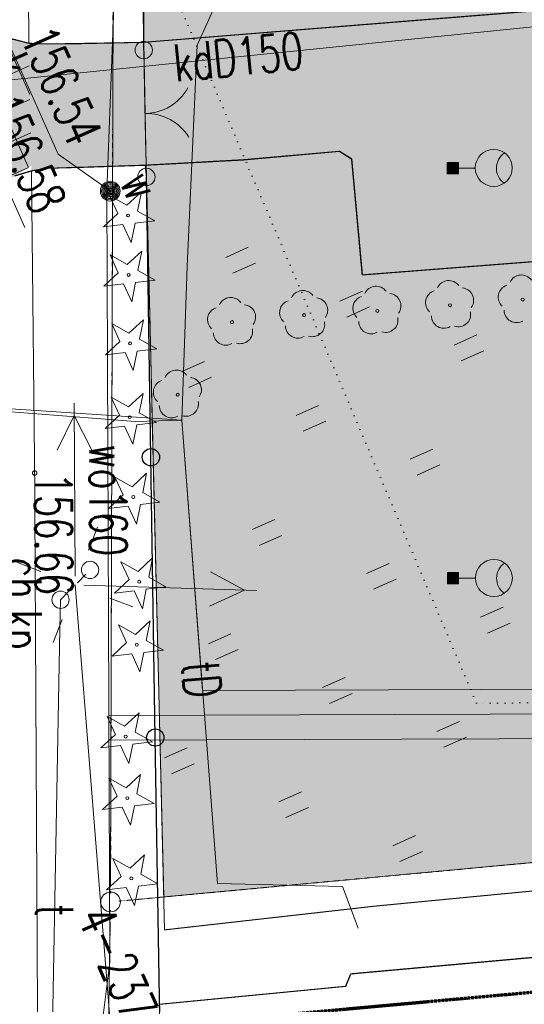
# Model space of a CAD drawing. Header units: metres. Extents: x 8472212 to 8494180, y 5728195 to 5779639.
# Tile 99 of 106: x 8480633 to 8482675, y 5763011 to 5766995. Entities that reach past the tile are written whole.
import ezdxf
from ezdxf.enums import TextEntityAlignment as Align

# ---------------------------------------------------------------- set-up
doc = ezdxf.new("R2010")
doc.units = ezdxf.units.M
doc.header["$MEASUREMENT"] = 0
for name, pattern in [('2', [3, 2, -1]), ('2_1', [0]), ('2_14', [0]), ('2_KTCR02', [3, 2, -1]), ('2_KTJZ01', [4, 3, -1]), ('2_KTKR01', [0]), ('2_KTPL01', [4, 3, -1]), ('2_PTTU', [2.1, 1.4, -0.7]), ('4_1', [0]), ('4_SUPE_01', [0]), ('4_SUPK_01', [0]), ('4_SUPT_01', [0]), ('4_SUPW_01', [0]), ('4_SUSM03_02', [0]), ('ACAD_ISO07W100', [3, 0, -3]), ('GDE', [0]), ('GUZ', [1.4, 0.7, -0.7])]:
    doc.linetypes.add(name, pattern=pattern)
doc.layers.get('0').update_dxf_attribs({"color": 250, "linetype": 'CONTINUOUS'})
for name, color, linetype, lineweight in [('!opisy', 255, 'CONTINUOUS', 9), ('Dzialki', 7, 'GDE', 18), ('KTCR_E_T_1', 7, 'CONTINUOUS', 15), ('KTCR_L_1', 7, '2_KTCR02', 18), ('KTJZ_L_0', 7, '2_KTJZ01', 18), ('KTKR_L_0', 7, '2_KTKR01', 25), ('KTOK_L_1', 7, '2_1', 18), ('KTOK_L_4', 7, 'CONTINUOUS', 25), ('KTPL_L_0', 7, '2_KTPL01', 18), ('Numery_punktow', 7, 'CONTINUOUS', 15), ('PTTU_L_2', 7, '2_PTTU', 18), ('ROBOCZA_L_0', 3, '2', 70), ('RTPW_T_1', 7, 'CONTINUOUS', 15), ('SUPE_L_3', 1, '4_SUPE_01', 18), ('SUPK_E_T_0', 34, 'CONTINUOUS', 15), ('SUPK_L_0', 34, '4_SUPK_01', 18), ('SUPT_E_T_0', 30, 'CONTINUOUS', 15), ('SUPT_L_0', 30, '4_SUPT_01', 18), ('SUPW_E_T_0', 5, 'CONTINUOUS', 15), ('SUPW_L_0', 5, '4_SUPW_01', 18), ('SUSM_L_4', 7, 'CONTINUOUS', 18), ('SUTK_T_0', 7, 'CONTINUOUS', 18), ('SUTW_T_0', 5, 'CONTINUOUS', 18), ('SUUK_E_T_9', 34, 'CONTINUOUS', 15), ('SUUW_E_T_5', 7, 'CONTINUOUS', 15), ('Uzytki', 7, 'GUZ', 18)]:
    doc.layers.add(name, color=color, linetype=linetype, lineweight=lineweight)
for name, color, linetype, lineweight, true_color in [('!slupy oswietleniowe', 20, 'CONTINUOUS', 15, 0xff2e2e), ('000 PZT PŁYTY CHODNIKOWE', 9, 'CONTINUOUS', 9, 0xc0c0c3), ('000 PZT TERENY ZIELONE PLANOWANE TRAWNIKI', 106, 'CONTINUOUS', 9, 0x008a22), ('000 PZT TRASA PRZYŁACZA ENERGETYCZBEGO', 1, 'ACAD_ISO07W100', 20, 0xff000d), ('000 PZT TRASA PRZYŁACZA TELETECHNICZNEGO', 2, 'ŚLADY', 20, 0xffff1a), ('000 PZT TRASA PRZYŁACZA WODOCIAGOWEGO', 162, 'ZYGZAK', 20, 0x121ddd)]:
    doc.layers.add(name, color=color, linetype=linetype, lineweight=lineweight, true_color=true_color)
doc.styles.get("Standard").update_dxf_attribs({"font": 'Simplex.SHX', "width": 0.75})
doc.linetypes.add('ZYGZAK', pattern='A,0.0001,-0.2,[131,ltypeshp.shx,S=0.2,R=0,X=-0.2,Y=0],-0.4,[131,ltypeshp.shx,S=0.2,R=180,X=0.2,Y=0],-0.2', length=0.8001)
doc.linetypes.add('ŚLADY', pattern='A,0.15,[130,ltypeshp.shx,S=0.25,R=0,X=0,Y=0],0.15', length=0.3)

# ---------------------------------------------------------------- blocks, each defined once
blk = doc.blocks.new('asdawqddasdasd')
at = {"color": 252, "linetype": 'Continuous', "true_color": 0x939592}
for p, q in [((8439818.2, 5725508.7), (8439792.6, 5725584.5)), ((8439792.6, 5725584.5), (8439857.9, 5725538.3)), ((8439857.9, 5725538.3), (8439922, 5725586.1)), ((8439922, 5725586.1), (8439898.2, 5725509.7)), ((8439754.1, 5725460.9), (8439818.2, 5725508.7)), ((8439898.2, 5725509.7), (8439963.5, 5725463.5)), ((8440038.7, 5725412.7), (8440013, 5725488.5)), ((8440013, 5725488.5), (8440078.3, 5725442.2)), ((8440078.3, 5725442.2), (8440142.4, 5725490.1)), ((8440142.4, 5725490.1), (8440118.7, 5725413.7)), ((8439834.1, 5725461.9), (8439754.1, 5725460.9)), ((8439859.8, 5725386.1), (8439834.1, 5725461.9)), ((8439883.5, 5725462.5), (8439859.8, 5725386.1)), ((8439963.5, 5725463.5), (8439883.5, 5725462.5)), ((8439974.5, 5725364.9), (8440038.7, 5725412.7)), ((8440118.7, 5725413.7), (8440184, 5725367.5)), ((8440054.5, 5725365.8), (8439974.5, 5725364.9)), ((8440080.2, 5725290.1), (8440054.5, 5725365.8)), ((8440104, 5725366.5), (8440080.2, 5725290.1)), ((8440184, 5725367.5), (8440104, 5725366.5)), ((8440294.7, 5725305.7), (8440269.1, 5725381.5)), ((8440269.1, 5725381.5), (8440334.4, 5725335.3)), ((8440334.4, 5725335.3), (8440398.5, 5725383.1)), ((8440398.5, 5725383.1), (8440374.7, 5725306.7)), ((8440230.6, 5725257.9), (8440294.7, 5725305.7)), ((8440374.7, 5725306.7), (8440440, 5725260.5)), ((8440310.6, 5725258.9), (8440230.6, 5725257.9)), ((8440336.3, 5725183.1), (8440310.6, 5725258.9)), ((8440360, 5725259.5), (8440336.3, 5725183.1)), ((8440440, 5725260.5), (8440360, 5725259.5)), ((8440566.5, 5725183.1), (8440540.8, 5725258.8)), ((8440540.8, 5725258.8), (8440606.1, 5725212.6)), ((8440606.1, 5725212.6), (8440670.3, 5725260.4)), ((8440670.3, 5725260.4), (8440646.5, 5725184)), ((8440502.4, 5725135.2), (8440566.5, 5725183.1)), ((8440646.5, 5725184), (8440711.8, 5725137.8)), ((8440582.4, 5725136.2), (8440502.4, 5725135.2)), ((8440608, 5725060.4), (8440582.4, 5725136.2)), ((8440631.8, 5725136.8), (8440608, 5725060.4)), ((8440711.8, 5725137.8), (8440631.8, 5725136.8)), ((8440867.5, 5725064.8), (8440841.9, 5725140.6)), ((8440841.9, 5725140.6), (8440907.2, 5725094.4)), ((8440907.2, 5725094.4), (8440971.3, 5725142.2)), ((8440971.3, 5725142.2), (8440947.5, 5725065.8)), ((8440803.4, 5725017), (8440867.5, 5725064.8)), ((8440947.5, 5725065.8), (8441012.8, 5725019.6)), ((8440883.4, 5725018), (8440803.4, 5725017)), ((8440909, 5724942.2), (8440883.4, 5725018)), ((8440932.8, 5725018.6), (8440909, 5724942.2)), ((8441012.8, 5725019.6), (8440932.8, 5725018.6)), ((8441190.2, 5724947.3), (8441164.6, 5725023.1)), ((8441164.6, 5725023.1), (8441229.9, 5724976.9)), ((8441229.9, 5724976.9), (8441294, 5725024.7)), ((8441294, 5725024.7), (8441270.2, 5724948.3)), ((8441126.1, 5724899.5), (8441190.2, 5724947.3)), ((8441270.2, 5724948.3), (8441335.6, 5724902.1)), ((8441206.1, 5724900.5), (8441126.1, 5724899.5)), ((8441231.8, 5724824.7), (8441206.1, 5724900.5)), ((8441255.6, 5724901.1), (8441231.8, 5724824.7)), ((8441335.6, 5724902.1), (8441255.6, 5724901.1)), ((8441419.3, 5724834.7), (8441393.6, 5724910.5)), ((8441393.6, 5724910.5), (8441458.9, 5724864.2)), ((8441458.9, 5724864.2), (8441523, 5724912.1)), ((8441523, 5724912.1), (8441499.3, 5724835.7)), ((8441030.7, 5724799.5), (8440960, 5724870.2)), ((8441242.8, 5724799.5), (8441313.5, 5724870.2)), ((8441355.1, 5724786.8), (8441419.3, 5724834.7)), ((8441499.3, 5724835.7), (8441564.6, 5724789.4)), ((8441435.1, 5724787.8), (8441355.1, 5724786.8)), ((8441460.8, 5724712.1), (8441435.1, 5724787.8)), ((8441484.6, 5724788.5), (8441460.8, 5724712.1)), ((8441564.6, 5724789.4), (8441484.6, 5724788.5)), ((8441740.4, 5724642.4), (8441714.8, 5724718.2)), ((8441714.8, 5724718.2), (8441780.1, 5724672)), ((8441780.1, 5724672), (8441844.2, 5724719.8)), ((8441844.2, 5724719.8), (8441820.5, 5724643.4)), ((8441676.3, 5724594.6), (8441740.4, 5724642.4)), ((8441820.5, 5724643.4), (8441885.8, 5724597.2)), ((8441970.9, 5724547), (8441945.2, 5724622.8)), ((8441945.2, 5724622.8), (8442010.6, 5724576.6)), ((8442010.6, 5724576.6), (8442074.7, 5724624.4)), ((8442074.7, 5724624.4), (8442050.9, 5724548)), ((8441030.7, 5724587.4), (8440960, 5724516.6)), ((8441242.8, 5724587.4), (8441313.5, 5724516.6)), ((8441756.3, 5724595.6), (8441676.3, 5724594.6)), ((8441782, 5724519.8), (8441756.3, 5724595.6)), ((8441805.8, 5724596.2), (8441782, 5724519.8)), ((8441885.8, 5724597.2), (8441805.8, 5724596.2)), ((8441906.8, 5724499.2), (8441970.9, 5724547)), ((8442050.9, 5724548), (8442116.2, 5724501.8)), ((8441986.8, 5724500.2), (8441906.8, 5724499.2)), ((8442012.4, 5724424.4), (8441986.8, 5724500.2)), ((8442036.2, 5724500.8), (8442012.4, 5724424.4)), ((8442116.2, 5724501.8), (8442036.2, 5724500.8)), ((8442274.3, 5724429.5), (8442248.7, 5724505.3)), ((8442248.7, 5724505.3), (8442314, 5724459.1)), ((8442314, 5724459.1), (8442378.1, 5724506.9)), ((8442378.1, 5724506.9), (8442354.3, 5724430.5)), ((8442210.2, 5724381.7), (8442274.3, 5724429.5)), ((8442354.3, 5724430.5), (8442419.7, 5724384.3)), ((8442290.2, 5724382.7), (8442210.2, 5724381.7)), ((8442315.9, 5724306.9), (8442290.2, 5724382.7)), ((8442339.7, 5724383.3), (8442315.9, 5724306.9)), ((8442419.7, 5724384.3), (8442339.7, 5724383.3))]:
    blk.add_line(p, q, dxfattribs=at)
at = {"color": 40, "linetype": 'Continuous', "true_color": 0xffbf11}
for centre in [(8440818.9, 5726816.9), (8440720.1, 5726538.9), (8440621.3, 5726260.9), (8440516.5, 5725983), (8440423.7, 5725705)]:
    blk.add_circle(centre, 6, dxfattribs=at)
at = {"color": 252, "linetype": 'Continuous', "true_color": 0x939592}
for centre, radius in [((8439739.1, 5725470.7), 40), ((8439739.1, 5725470.7), 35), ((8439739.1, 5725470.7), 30), ((8439739.1, 5725470.7), 25), ((8439739.1, 5725470.7), 20), ((8439739.1, 5725470.7), 15), ((8439739.1, 5725470.7), 12.5), ((8439739.1, 5725470.7), 10), ((8439858.4, 5725496.2), 6), ((8439739.1, 5725470.7), 5), ((8439739.1, 5725470.7), 1.43), ((8440078.8, 5725400.2), 6), ((8440602.9, 5725385), 6), ((8440334.9, 5725293.2), 6), ((8440606.7, 5725170.6), 6), ((8440907.7, 5725052.3), 6), ((8441230.4, 5724934.8), 6), ((8441459.4, 5724822.2), 6), ((8440656.4, 5724727.1), 9), ((8441780.6, 5724629.9), 6), ((8442011.1, 5724534.5), 6), ((8442314.5, 5724417), 6), ((8442367.1, 5724301.7), 40)]:
    blk.add_circle(centre, radius, dxfattribs=at)
at = {"color": 40, "linetype": 'Continuous', "true_color": 0xffbf11}
for centre, start, end in [((8440771.4, 5726832.3), 102.1445, 221.86), ((8440789.5, 5726776.4), 174.1482, 293.8542), ((8440848.3, 5726776.4), 246.1458, 5.8518), ((8440720.1, 5726588.9), 30.1401, 149.8599), ((8440672.6, 5726554.4), 102.1445, 221.86), ((8440767.7, 5726554.4), 318.14, 77.8555), ((8440690.7, 5726498.5), 174.1482, 293.8542), ((8440749.5, 5726498.5), 246.1458, 5.8518), ((8440621.3, 5726310.9), 30.1401, 149.8599), ((8440573.8, 5726276.4), 102.1445, 221.86), ((8440668.9, 5726276.4), 318.14, 77.8555), ((8440591.9, 5726220.5), 174.1482, 293.8542), ((8440650.7, 5726220.5), 246.1458, 5.8518), ((8440516.5, 5726033), 30.1401, 149.8599), ((8440469, 5725998.4), 102.1445, 221.86), ((8440564.1, 5725998.4), 318.14, 77.8555), ((8440487.1, 5725942.5), 174.1482, 293.8542), ((8440545.9, 5725942.5), 246.1458, 5.8518), ((8440423.7, 5725755), 30.1401, 149.8599), ((8440376.2, 5725720.4), 102.1445, 221.86), ((8440471.3, 5725720.4), 318.14, 77.8555), ((8440394.3, 5725664.5), 174.1482, 293.8542), ((8440453.1, 5725664.5), 246.1458, 5.8518)]:
    blk.add_arc(centre, 50, start, end, dxfattribs=at)
at = {"color": 252, "linetype": 'Continuous', "true_color": 0x939592}
for centre, start, end in [((8440602.9, 5725435), 30.1401, 149.8599), ((8440555.3, 5725400.4), 102.1445, 221.86), ((8440650.4, 5725400.4), 318.14, 77.8555), ((8440573.5, 5725344.5), 174.1482, 293.8542), ((8440632.3, 5725344.5), 246.1458, 5.8518)]:
    blk.add_arc(centre, 50, start, end, dxfattribs=at)
at = {"layer": 'Dzialki', "color": 252, "true_color": 0x939592, "transparency": 33554559}
for p, q in [((8442392.7, 5724377.5), (8445092.7, 5732367.5)), ((8430948.3, 5729423.2), (8442294.1, 5724334.5)), ((8442439.6, 5724268), (8443171.5, 5723927.5))]:
    blk.add_line(p, q, dxfattribs=at)
at = {"layer": 'KTCR_L_1', "color": 252, "linetype": '2_KTCR02', "true_color": 0x939592, "transparency": 33554559}
for p, q in [((8436130, 5726700.9), (8439058.1, 5725412.7)), ((8439011.1, 5725353.7), (8439058.1, 5725412.7)), ((8439534.1, 5725212.7), (8439525.1, 5725143.7)), ((8440656.4, 5724727.1), (8439534.1, 5725212.7)), ((8442676.1, 5723840.7), (8440656.4, 5724727.1))]:
    blk.add_line(p, q, dxfattribs=at)
at = {"layer": 'KTJZ_L_0', "color": 252, "linetype": '2_KTJZ01', "true_color": 0x939592, "transparency": 33554559}
for p, q in [((8439243.9, 5725838.8), (8440348.1, 5728977.7)), ((8440463.1, 5726263.7), (8441219.1, 5728390.7)), ((8439969.1, 5726383.7), (8440016.1, 5726415.7)), ((8440016.1, 5726415.7), (8440463.1, 5726263.7)), ((8439842.1, 5726014.7), (8439969.1, 5726383.7)), ((8439700.4, 5725642.3), (8439842.1, 5726014.7)), ((8439146.1, 5725608.7), (8439243.9, 5725838.8)), ((8439606.1, 5725410.7), (8439700.4, 5725642.3)), ((8439092.1, 5725481.7), (8439146.1, 5725608.7)), ((8439058.1, 5725412.7), (8439092.1, 5725481.7)), ((8439011.1, 5725353.7), (8439058.1, 5725412.7)), ((8439549.1, 5725270.7), (8439606.1, 5725410.7)), ((8439534.1, 5725212.7), (8439549.1, 5725270.7)), ((8439534.1, 5725212.7), (8439525.1, 5725143.7))]:
    blk.add_line(p, q, dxfattribs=at)
at = {"layer": 'KTKR_L_0', "color": 252, "linetype": '2_KTKR01', "true_color": 0x939592, "transparency": 33554559}
for p, q in [((8439243.9, 5725838.8), (8440348.1, 5728977.7)), ((8440463.1, 5726263.7), (8441219.1, 5728390.7)), ((8443028.1, 5725071.7), (8444084.1, 5728166.7)), ((8439969.1, 5726383.7), (8440016.1, 5726415.7)), ((8440016.1, 5726415.7), (8440463.1, 5726263.7)), ((8439842.1, 5726014.7), (8439969.1, 5726383.7)), ((8439700.4, 5725642.3), (8439842.1, 5726014.7)), ((8439146.1, 5725608.7), (8439243.9, 5725838.8)), ((8439606.1, 5725410.7), (8439700.4, 5725642.3)), ((8439092.1, 5725481.7), (8439146.1, 5725608.7)), ((8439092.1, 5725481.7), (8439146.1, 5725608.7)), ((8439058.1, 5725412.7), (8439092.1, 5725481.7)), ((8439011.1, 5725353.7), (8439058.1, 5725412.7)), ((8439549.1, 5725270.7), (8439606.1, 5725410.7)), ((8439549.1, 5725270.7), (8439606.1, 5725410.7)), ((8439534.1, 5725212.7), (8439549.1, 5725270.7)), ((8439525.1, 5725143.7), (8439534.1, 5725212.7)), ((8443066.1, 5725032.7), (8443028.1, 5725071.7)), ((8442826.1, 5724314.7), (8443066.1, 5725032.7))]:
    blk.add_line(p, q, dxfattribs=at)
at = {"layer": 'KTOK_L_1', "color": 252, "true_color": 0x939592, "transparency": 33554559}
for p, q in [((8439272.6, 5725826.4), (8439417.2, 5725765.7)), ((8439417.2, 5725765.7), (8439601.6, 5725688.2)), ((8439601.6, 5725688.2), (8439746.1, 5725627.6))]:
    blk.add_line(p, q, dxfattribs=at)
for centre in [(8439272.6, 5725826.4), (8439746.1, 5725627.6)]:
    blk.add_circle(centre, 35, dxfattribs=at)
for centre, start, end in [((8439325.7, 5725806), 336.7125, 37.228), ((8439694.4, 5725651.2), 97.2227, 157.7383)]:
    blk.add_arc(centre, 200, start, end, dxfattribs=at)
at = {"layer": 'KTOK_L_4', "color": 252, "true_color": 0x939592, "transparency": 33554559}
for p, q in [((8439272.6, 5725826.4), (8438357, 5726227.5)), ((8440789.6, 5725182.7), (8439746.1, 5725627.6)), ((8441833, 5724737.8), (8440789.6, 5725182.7)), ((8442876.5, 5724292.9), (8441833, 5724737.8))]:
    blk.add_line(p, q, dxfattribs=at)
for centre in [(8440789.6, 5725182.7), (8441833, 5724737.8)]:
    blk.add_circle(centre, 35, dxfattribs=at)
at = {"layer": 'KTPL_L_0', "color": 252, "linetype": '2_KTPL01', "true_color": 0x939592, "transparency": 33554559}
for p, q in [((8444084.1, 5728166.7), (8443028.1, 5725071.7)), ((8443028.1, 5725071.7), (8443066.1, 5725032.7)), ((8443066.1, 5725032.7), (8442826.1, 5724314.7)), ((8442826.1, 5724314.7), (8443266, 5724141))]:
    blk.add_line(p, q, dxfattribs=at)
at = {"layer": 'PTTU_L_2', "color": 252, "linetype": '2_PTTU', "true_color": 0x939592, "transparency": 33554559}
for p, q in [((8439243.9, 5725838.8), (8440348.1, 5728977.7)), ((8441219.1, 5728390.7), (8440463.1, 5726263.7)), ((8435030.2, 5727691.8), (8439243.9, 5725838.8)), ((8442818.2, 5725273.3), (8443359, 5726888.4)), ((8440016.1, 5726415.7), (8439969.1, 5726383.7)), ((8440463.1, 5726263.7), (8440016.1, 5726415.7)), ((8439969.1, 5726383.7), (8439842.1, 5726014.7)), ((8439842.1, 5726014.7), (8439700.4, 5725642.3)), ((8439700.4, 5725642.3), (8439746.1, 5725627.6)), ((8442559.4, 5724455.5), (8442818.2, 5725273.3))]:
    blk.add_line(p, q, dxfattribs=at)
at = {"layer": 'PTTU_L_2', "color": 252, "linetype": 'Continuous', "true_color": 0x939592}
for p, q in [((8440874, 5726488.4), (8440874, 5726588.4)), ((8440944, 5726488.4), (8440944, 5726588.4)), ((8440524, 5726138.4), (8440524, 5726238.4)), ((8440594, 5726138.4), (8440594, 5726238.4)), ((8441224, 5726138.4), (8441224, 5726238.4)), ((8441294, 5726138.4), (8441294, 5726238.4)), ((8441924, 5726138.4), (8441924, 5726238.4)), ((8441994, 5726138.4), (8441994, 5726238.4)), ((8440174, 5725788.4), (8440174, 5725888.4)), ((8440244, 5725788.4), (8440244, 5725888.4)), ((8440874, 5725788.4), (8440874, 5725888.4)), ((8440944, 5725788.4), (8440944, 5725888.4)), ((8441574, 5725788.4), (8441574, 5725888.4)), ((8441644, 5725788.4), (8441644, 5725888.4)), ((8442274, 5725788.4), (8442274, 5725888.4)), ((8442344, 5725788.4), (8442344, 5725888.4)), ((8440524, 5725438.4), (8440524, 5725538.4)), ((8440594, 5725438.4), (8440594, 5725538.4)), ((8441224, 5725438.4), (8441224, 5725538.4)), ((8441294, 5725438.4), (8441294, 5725538.4)), ((8441924, 5725438.4), (8441924, 5725538.4)), ((8441994, 5725438.4), (8441994, 5725538.4)), ((8442624, 5725438.4), (8442624, 5725538.4)), ((8442694, 5725438.4), (8442694, 5725538.4)), ((8441574, 5725088.4), (8441574, 5725188.4)), ((8441644, 5725088.4), (8441644, 5725188.4)), ((8442274, 5725088.4), (8442274, 5725188.4)), ((8442344, 5725088.4), (8442344, 5725188.4)), ((8441924, 5724738.4), (8441924, 5724838.4)), ((8441994, 5724738.4), (8441994, 5724838.4))]:
    blk.add_line(p, q, dxfattribs=at)
at = {"layer": 'PTTU_L_2', "color": 252, "linetype": '2_14', "true_color": 0x939592, "transparency": 33554559}
blk.add_line((8439746.1, 5725627.6), (8442559.4, 5724455.5), dxfattribs=at)
at = {"layer": 'ROBOCZA_L_0', "color": 252, "linetype": '2', "true_color": 0x939592, "transparency": 33554559}
blk.add_line((8443641.5, 5726432.6), (8442174.2, 5722128.5), dxfattribs=at)
at = {"layer": 'SUPE_L_3', "color": 252, "linetype": '4_SUPE_01', "true_color": 0x939592, "transparency": 33554559}
for p, q in [((8441152, 5724724.9), (8441456.7, 5725355.1)), ((8441311, 5725214.6), (8441434.9, 5725310.1)), ((8441437, 5725153.6), (8441434.9, 5725310.1)), ((8440463.3, 5724987.9), (8441104.7, 5724707.4)), ((8440509.1, 5724967.9), (8440665.5, 5724975.9)), ((8440509.1, 5724967.9), (8440609.4, 5724847.7)), ((8441136.8, 5724693.4), (8443189.5, 5723968.1))]:
    blk.add_line(p, q, dxfattribs=at)
at = {"layer": 'SUPK_L_0', "color": 252, "linetype": '4_SUPK_01', "true_color": 0x939592, "transparency": 33554559}
blk.add_line((8440492.6, 5729322), (8439144.3, 5725227.8), dxfattribs=at)
at = {"layer": 'SUPK_L_0', "color": 252, "linetype": '4_1', "true_color": 0x939592, "transparency": 33554559}
blk.add_line((8440492.6, 5729322), (8439144.3, 5725227.8), dxfattribs=at)
at = {"layer": 'SUPT_L_0', "color": 252, "linetype": '4_SUPT_01', "true_color": 0x939592, "transparency": 33554559}
for p, q in [((8438466.7, 5727015.4), (8439342.9, 5726031.8)), ((8439342.9, 5726031.8), (8440145, 5725631)), ((8440145, 5725631), (8440703.6, 5725357.9)), ((8440703.6, 5725357.9), (8440631.7, 5725184.8)), ((8440703.6, 5725357.9), (8442474.5, 5724727.5)), ((8439865.8, 5723770), (8440631.7, 5725184.8)), ((8442474.5, 5724727.5), (8442691.9, 5725185.3)), ((8442691.9, 5725185.3), (8442871.5, 5725173.9)), ((8441273.9, 5724563.2), (8441167.5, 5724614.1)), ((8443079.7, 5723720.2), (8441273.9, 5724563.2))]:
    blk.add_line(p, q, dxfattribs=at)
at = {"layer": 'SUPW_L_0', "color": 252, "linetype": '4_SUPW_01', "true_color": 0x939592, "transparency": 33554559}
for p, q in [((8438505.1, 5726060.7), (8439733.1, 5725458.7)), ((8439733.1, 5725458.7), (8439739.1, 5725470.7)), ((8439733.1, 5725458.7), (8442589.1, 5724199.7)), ((8442589.1, 5724199.7), (8443142.9, 5723862.9))]:
    blk.add_line(p, q, dxfattribs=at)
at = {"layer": 'SUPW_L_0', "color": 252, "linetype": '4_1', "true_color": 0x939592, "transparency": 33554559}
for p, q in [((8439733.1, 5725458.7), (8438505.1, 5726060.7)), ((8439733.1, 5725458.7), (8439739.1, 5725470.7)), ((8442589.1, 5724199.7), (8439733.1, 5725458.7)), ((8443142.9, 5723862.9), (8442589.1, 5724199.7))]:
    blk.add_line(p, q, dxfattribs=at)
at = {"layer": 'SUSM_L_4', "color": 252, "linetype": '4_SUSM03_02', "true_color": 0x939592, "transparency": 33554559}
for p, q in [((8441114.8, 5724750.1), (8441132.4, 5724704.7)), ((8441149.9, 5724659.4), (8441167.5, 5724614.1))]:
    blk.add_line(p, q, dxfattribs=at)
for centre in [(8441106, 5724772.7), (8441167.5, 5724614.1)]:
    blk.add_circle(centre, 35, dxfattribs=at)
at = {"layer": 'SUTK_T_0', "color": 252, "linetype": 'Continuous', "true_color": 0x939592, "transparency": 33554559}
blk.add_line((8439212.2, 5725094.2), (8439733.3, 5725094.2), dxfattribs=at)
at = {"layer": 'SUTW_T_0', "color": 252, "linetype": 'Continuous', "true_color": 0x939592, "transparency": 33554559}
for p in [(8439739.1, 5725471.4), (8438990, 5725339.1)]:
    blk.add_line(p, (8439516.6, 5725339.1), dxfattribs=at)
at = {"layer": 'Uzytki', "color": 252, "true_color": 0x939592, "transparency": 33554559}
for p, q in [((8442378, 5724333.9), (8445092.7, 5732367.5)), ((8430948.3, 5729423.2), (8442336.1, 5724315.6)), ((8442397.9, 5724287.4), (8443171.5, 5723927.5))]:
    blk.add_line(p, q, dxfattribs=at)
at = {"layer": 'KTCR_E_T_1', "color": 252, "true_color": 0x939592, "transparency": 33554559, "width": 0.7}
blk.add_text('ch.kp.', height=150, rotation=336.3114, dxfattribs=at).set_placement((8441131, 5724437.9), align=Align.MIDDLE)
at = {"layer": 'Numery_punktow', "color": 252, "true_color": 0x939592, "transparency": 33554559, "width": 0.7}
blk.add_text('4-237', height=150, dxfattribs=at).set_placement((8442367.1, 5724301.7), align=Align.TOP_LEFT)
at = {"layer": 'RTPW_T_1', "color": 252, "true_color": 0x939592, "transparency": 33554559, "width": 0.7}
blk.add_text('156.66', height=150, rotation=336.5612, dxfattribs=at).set_placement((8440656.1, 5724726.7))
at = {"layer": 'SUPK_E_T_0', "color": 252, "true_color": 0x939592, "transparency": 33554559, "width": 0.7}
blk.add_text('kdD150', height=150, rotation=71.7726, dxfattribs=at).set_placement((8439452.8, 5726164.7), align=Align.MIDDLE)
at = {"layer": 'SUPT_E_T_0', "color": 252, "true_color": 0x939592, "transparency": 33554559, "width": 0.7}
for s, rotation, p in [('tD', 340.4073, (8441694.9, 5725005.1)), ('t', 334.9738, (8442307.4, 5724080.7))]:
    blk.add_text(s, height=150, rotation=rotation, dxfattribs=at).set_placement(p, align=Align.MIDDLE)
at = {"layer": 'SUPW_E_T_0', "color": 252, "true_color": 0x939592, "transparency": 33554559, "width": 0.7}
blk.add_text('wo160', height=150, rotation=336.2109, dxfattribs=at).set_placement((8440878, 5724954), align=Align.MIDDLE)
at = {"layer": 'SUTK_T_0', "color": 252, "true_color": 0x939592, "transparency": 33554559, "width": 0.7}
blk.add_text('156.58', height=150, dxfattribs=at).set_placement((8439212.2, 5725144.2))
at = {"layer": 'SUTW_T_0', "color": 252, "true_color": 0x939592, "transparency": 33554559, "width": 0.7}
blk.add_text('156.54', height=150, dxfattribs=at).set_placement((8439516.6, 5725389.1), align=Align.RIGHT)
at = {"layer": 'SUUK_E_T_9', "color": 252, "true_color": 0x939592, "transparency": 33554559, "width": 0.7}
blk.add_text('k', height=150, dxfattribs=at).set_placement((8439073.6, 5725390), align=Align.TOP_LEFT)
at = {"layer": 'SUUW_E_T_5', "color": 252, "true_color": 0x939592, "transparency": 33554559, "width": 0.7}
blk.add_text('w', height=150, dxfattribs=at).set_placement((8439717.3, 5725518.8))
blk = doc.blocks.new('asdadasd')
at = {"layer": '!slupy oswietleniowe', "lineweight": 5}
for points in [[(6452674.7, 5720909.9), (6452669.2, 5720867.4), (6452626.4, 5720873), (6452632, 5720915.5)], [(6452629.7, 5720725.5), (6452646.5, 5720720.9), (6452661.3, 5720712.6), (6452673.7, 5720701.2), (6452683, 5720687.3), (6452669.7, 5720676.2), (6452654.3, 5720668.7), (6452637.6, 5720665.1), (6452620.6, 5720665.6), (6452604.2, 5720670.1), (6452589.4, 5720678.4), (6452577, 5720689.9), (6452567.7, 5720703.9), (6452581, 5720714.9), (6452596.4, 5720722.3), (6452613.1, 5720725.9), (6452621.6, 5720726.2)]]:
    blk.add_hatch(color=256, dxfattribs=at).paths.add_polyline_path(points, flags=0)
for p, q in [((6452632.1, 5720915.6), (6452669.1, 5720867.3)), ((6452647.8, 5720870.1), (6452639.3, 5720806.2))]:
    blk.add_line(p, q, dxfattribs=at)
at = {"layer": '!slupy oswietleniowe', "lineweight": 5, "flags": 128}
blk.add_lwpolyline([(6452674.7, 5720909.9), (6452632, 5720915.5), (6452626.4, 5720873), (6452669.2, 5720867.4), (6452674.7, 5720909.9), (6452626.4, 5720873)], dxfattribs=at)
at = {"layer": '!slupy oswietleniowe', "lineweight": 5}
blk.add_circle((6452631.1, 5720735.7), 71, dxfattribs=at)
blk.add_arc((6452619.5, 5720655.1), 71.1, 26.8875, 136.7316, dxfattribs=at)

msp = doc.modelspace()

# ---------------------------------------------------------------- hatches: boundary and pattern name
at = {"layer": '000 PZT PŁYTY CHODNIKOWE', "linetype": 'Continuous', "transparency": 33554483}
h = msp.add_hatch(color=256, dxfattribs=at)
h.dxf.hatch_style = 1
h.paths.add_polyline_path([(8480669.7, 5766899.7), (8480517.7, 5766939.1), (8480538, 5766317.8), (8480680.2, 5766403.7)])
h.paths.add_polyline_path([(8480388.5, 5769416.1), (8480390.6, 5768451.1, -0.30123), (8480718.6, 5768686.1), (8481126.4, 5768689.1), (8481124.1, 5769189.1), (8480736.1, 5769186.2, -0.326873)])
at = {"layer": '000 PZT PŁYTY CHODNIKOWE', "linetype": 'Continuous'}
h = msp.add_hatch(dxfattribs=at)
h.set_pattern_fill('ANSI37', color=256, scale=1000, angle=-21)
h.set_pattern_definition([(24, (-196420.76, 11198758.33), (-50.8420804, 114.1931822), []), (114, (-196420.76, 11198758.33), (-114.1931822, -50.8420804), [])])
h.paths.add_polyline_path([(8480538, 5766317.8), (8480680.2, 5766403.7), (8480669.7, 5766899.7), (8480517.7, 5766939.1)])
h.paths.add_polyline_path([(8480388.5, 5769416.1), (8480390.6, 5768451.1, -0.30123), (8480718.6, 5768686.1), (8481126.4, 5768689.1), (8481124.1, 5769189.1), (8480736.1, 5769186.2, -0.326873)])
at = {"layer": '000 PZT TERENY ZIELONE PLANOWANE TRAWNIKI', "linetype": 'Continuous', "transparency": 33554483}
h = msp.add_hatch(color=256, dxfattribs=at)
h.dxf.hatch_style = 1
h.paths.add_polyline_path([(8481144.8, 5766406.5), (8481140.3, 5766615.3), (8481134.7, 5766903.2), (8480884.6, 5766899), (8480746.6, 5766896.7), (8480669.7, 5766899.7), (8480680.6, 5766383.5), (8480739.7, 5766393.4), (8480890.8, 5766398.3)], flags=17)
h.paths.add_polyline_path([(8484600.1, 5767390.5), (8484599, 5767889.7, 0.421703), (8483996.4, 5768502.2), (8483900.9, 5768501.8, -0.211412), (8484077.1, 5768190.9, -0.316606), (8483815.2, 5767743, -0.449608), (8483219.9, 5768022.4, -0.312009), (8483365.5, 5768499.4), (8482945.7, 5768497.4), (8482948.1, 5767438.1)])
h.paths.add_polyline_path([(8483593, 5767457.4, -1), (8483588.1, 5767468.4, -1)], flags=16)
h.paths.add_polyline_path([(8484348.7, 5767489.7, -1), (8484353.6, 5767478.7, -1)], flags=16)
h.paths.add_polyline_path([(8484077.1, 5768190.9, 0.211412), (8483900.9, 5768501.8), (8483719.9, 5768501), (8483679.8, 5768411.4, -1.144359), (8483512.3, 5767898.7, -0.87771), (8483679.8, 5768411.4), (8483719.9, 5768501), (8483365.5, 5768499.4, 0.312009), (8483219.9, 5768022.4, 0.449608), (8483815.2, 5767743, 0.316606)], flags=17)
h.paths.add_polyline_path([(8483679.8, 5768411.4), (8483679.8, 5768411.4, 0.87771), (8483512.3, 5767898.7, 1.144359)], flags=16)
h.paths.add_polyline_path([(8484451.2, 5767171.2, 0.107391), (8484600.5, 5767207.8), (8484600.1, 5767390.5), (8484351.3, 5767397.7, -0.285319), (8484298.5, 5767399.2), (8482948.1, 5767438.1), (8482948.6, 5767201.4, 0.414214), (8483048.8, 5767101.6), (8483605.1, 5767102.9)])
h.paths.add_polyline_path([(8484600.8, 5767105.1), (8484600.6, 5767156.7), (8484079.2, 5767103.9)])
h.paths.add_polyline_path([(8484600.6, 5767156.7), (8484600.5, 5767207.8, -0.107391), (8484451.2, 5767171.2), (8483605.1, 5767102.9), (8484079.2, 5767103.9)])
edge = h.paths.add_edge_path()
edge.add_line((8484140.4, 5769519), (8483149.8, 5769545.8))
edge.add_arc((8483143.7, 5769345.9), 200, 88.2715, 180.1302)
edge.add_line((8482943.7, 5769345.4), (8482943.8, 5769297.4))
edge.add_line((8482943.8, 5769297.4), (8484233.4, 5769303.3))
edge.add_line((8484233.4, 5769303.3), (8484236.2, 5769418.3))
edge.add_arc((8484139.3, 5769422), 97, -2.1878, 89.3628)
h.paths.add_polyline_path([(8482745.7, 5768496.5), (8481127.3, 5768489.1), (8481134.7, 5766903.2), (8481140.3, 5766615.3), (8481144.8, 5766406.5), (8481156, 5765937.6), (8481159.1, 5765807.5), (8481169.7, 5765371.2), (8481216.2, 5763445), (8482756.8, 5763588.7), (8482751.3, 5766019.1)])
h.paths.add_polyline_path([(8480516.9, 5766965.2), (8480459.4, 5767020.6), (8480398.1, 5767120.7), (8480409.3, 5766155.7), (8480473.1, 5766247.3), (8480538, 5766317.8)], flags=17)
at = {"layer": '000 PZT TERENY ZIELONE PLANOWANE TRAWNIKI', "linetype": 'Continuous', "transparency": 33554687}
h = msp.add_hatch(dxfattribs=at)
h.set_pattern_fill('GRASS', color=256, scale=100, angle=-66)
h.set_pattern_definition([(24, (-196420.76, 11198758.33), (35.83679495, 93.35804263), [18.75, -122.6713563]), (339, (-196420.76, 11198758.33), (35.836795, 93.35804265), [18.75, -81.25]), (69, (-196420.76, 11198758.33), (-93.35804265, 35.836795), [18.75, -81.25])])
h.paths.add_polyline_path([(8483679.8, 5768411.4), (8483679.8, 5768411.4, 0.87771), (8483512.3, 5767898.7, 1.144359)], flags=16)
h.paths.add_polyline_path([(8484077.1, 5768190.9, 0.211412), (8483900.9, 5768501.8), (8483719.9, 5768501), (8483679.8, 5768411.4, -1.144359), (8483512.3, 5767898.7, -0.87771), (8483679.8, 5768411.4), (8483719.9, 5768501), (8483365.5, 5768499.4, 0.312009), (8483219.9, 5768022.4, 0.449608), (8483815.2, 5767743, 0.316606)], flags=17)
h.paths.add_polyline_path([(8484600.1, 5767390.5), (8484599, 5767889.7, 0.421703), (8483996.4, 5768502.2), (8483900.9, 5768501.8, -0.211412), (8484077.1, 5768190.9, -0.316606), (8483815.2, 5767743, -0.449608), (8483219.9, 5768022.4, -0.312009), (8483365.5, 5768499.4), (8482945.7, 5768497.4), (8482948.1, 5767438.1)])
h.paths.add_polyline_path([(8483588.1, 5767468.4, -1), (8483593, 5767457.4, -1)], flags=16)
h.paths.add_polyline_path([(8484348.7, 5767489.7, -1), (8484353.6, 5767478.7, -1)], flags=16)
h.paths.add_polyline_path([(8483605.1, 5767102.9), (8484451.2, 5767171.2, 0.107391), (8484600.5, 5767207.8), (8484600.1, 5767390.5), (8484351.3, 5767397.7, -0.285319), (8484298.5, 5767399.2), (8482948.1, 5767438.1), (8482948.6, 5767201.4, 0.414214), (8483048.8, 5767101.6)])
h.paths.add_polyline_path([(8484600.8, 5767105.1), (8484600.6, 5767156.7), (8484079.2, 5767103.9)])
h.paths.add_polyline_path([(8484600.6, 5767156.7), (8484600.5, 5767207.8, -0.107391), (8484451.2, 5767171.2), (8483605.1, 5767102.9), (8484079.2, 5767103.9)])
edge = h.paths.add_edge_path()
edge.add_line((8484140.4, 5769519), (8483149.8, 5769545.8))
edge.add_arc((8483143.7, 5769345.9), 200, 88.2715, 180.1302)
edge.add_line((8482943.7, 5769345.4), (8482943.8, 5769297.4))
edge.add_line((8482943.8, 5769297.4), (8484233.4, 5769303.3))
edge.add_line((8484233.4, 5769303.3), (8484236.2, 5769418.3))
edge.add_arc((8484139.3, 5769422), 97, -2.1878, 89.3628)
h.paths.add_polyline_path([(8482745.7, 5768496.5), (8481127.3, 5768489.1), (8481134.7, 5766903.2), (8481140.3, 5766615.3), (8481144.8, 5766406.5), (8481156, 5765937.6), (8481159.1, 5765807.5), (8481169.7, 5765371.2), (8481216.2, 5763445), (8482756.8, 5763588.7), (8482751.3, 5766019.1)])
h.paths.add_polyline_path([(8480516.9, 5766965.2), (8480459.4, 5767020.6), (8480398.1, 5767120.7), (8480409.3, 5766155.7), (8480473.1, 5766247.3), (8480538, 5766317.8)], flags=17)
edge = h.paths.add_edge_path(flags=17)
edge.add_line((8481134.5, 5766903.2), (8480884.6, 5766899))
edge.add_line((8480884.6, 5766899), (8480746.6, 5766896.7))
edge.add_line((8480746.6, 5766896.7), (8480669.7, 5766899.7))
edge.add_line((8480669.7, 5766899.7), (8480680.6, 5766383.5))
edge.add_line((8480680.6, 5766383.5), (8480739.7, 5766393.4))
edge.add_line((8480739.7, 5766393.4), (8480890.8, 5766398.3))
edge.add_line((8480890.8, 5766398.3), (8481144.8, 5766406.5))
edge.add_line((8481144.8, 5766406.5), (8481134.7, 5766903.2))

# ---------------------------------------------------------------- linework, layer by layer
at = {"layer": '000 PZT TERENY ZIELONE PLANOWANE TRAWNIKI', "linetype": 'Continuous'}
msp.add_lwpolyline([(8482745.7, 5768496.5), (8481127.3, 5768489.1), (8481134.7, 5766903.2), (8481140.3, 5766615.3), (8481144.8, 5766406.5), (8481156, 5765937.6), (8481159.1, 5765807.5), (8481169.7, 5765371.2), (8481216.2, 5763445), (8482756.8, 5763588.7), (8482751.3, 5766019.1), (8482745.7, 5768496.5)], dxfattribs=at)
at = {"layer": '000 PZT TRASA PRZYŁACZA ENERGETYCZBEGO', "ltscale": 10}
msp.add_lwpolyline([(8485185.5, 5764381.5), (8485185.9, 5764244.4), (8482481.7, 5764229), (8480866.6, 5768023.5), (8480866.6, 5775936.2)], dxfattribs=at)
at = {"layer": '000 PZT TRASA PRZYŁACZA TELETECHNICZNEGO', "ltscale": 100}
msp.add_lwpolyline([(8485135.5, 5764381.3), (8485135.7, 5764294.2), (8481373.2, 5764280.4), (8481288.9, 5765374.2), (8479497.4, 5765493.3)], dxfattribs=at)
at = {"layer": '000 PZT TRASA PRZYŁACZA WODOCIAGOWEGO', "ltscale": 100}
for points in [[(8485235.5, 5764381.6), (8485236, 5764194.6), (8480994.1, 5764179)], [(8485335.5, 5764381.8), (8485336.2, 5764094.9), (8480994.5, 5764079)]]:
    msp.add_lwpolyline(points, dxfattribs=at)

# ---------------------------------------------------------------- block references
at = {"layer": '!opisy', "linetype": 'Continuous', "rotation": 294}
msp.add_blockref('asdawqddasdasd', (-182229.2, 11147627.8), dxfattribs=at)
at = {"layer": '!slupy oswietleniowe', "xscale": 1.052999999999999, "yscale": 1.052999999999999, "zscale": 1.052999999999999, "rotation": 97.44743170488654}
for p in [(15336364.3, -190106.2), (15336364.9, -191765.5)]:
    msp.add_blockref('asdadasd', p, dxfattribs=at)

doc.saveas('drawing.dxf')
